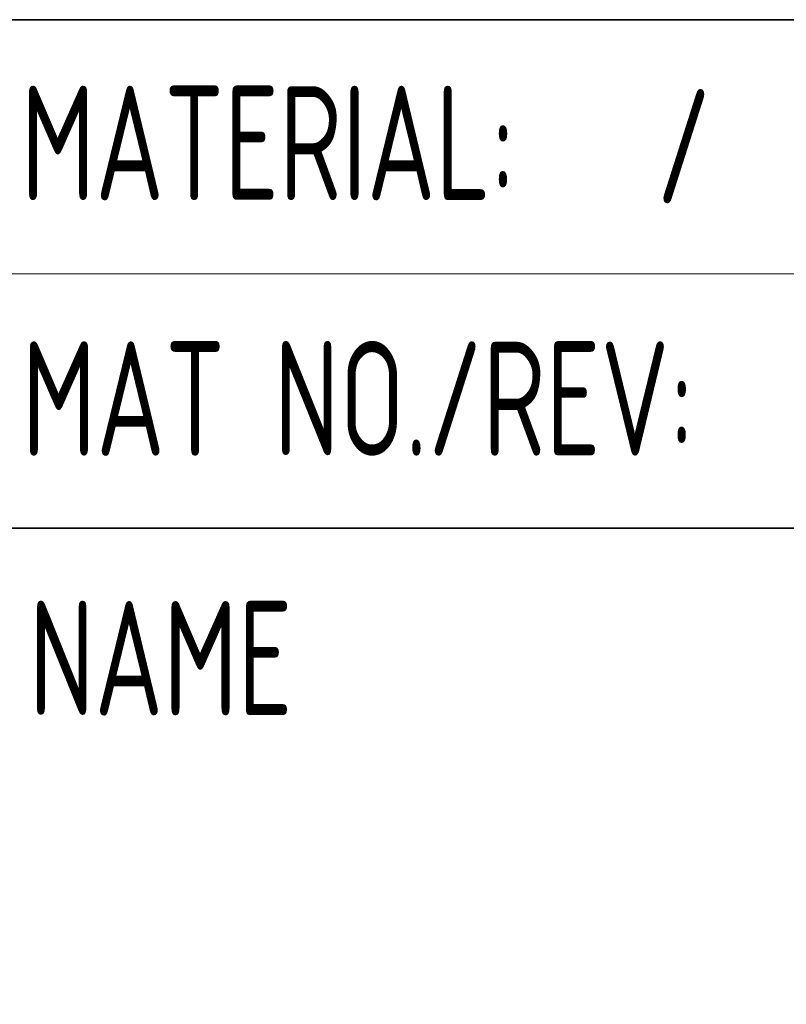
# Model space of a CAD drawing. Header units: millimetres. Extents: x 6 to 292, y 5 to 204.
# Tile 17 of 24: x 195 to 207, y 19 to 34. Entities that reach past the tile are written whole.
import ezdxf
from ezdxf.entities.mleader import LeaderData, LeaderLine
from ezdxf.math import Vec2, Vec3

# ---------------------------------------------------------------- set-up
doc = ezdxf.new("R2010")
doc.units = ezdxf.units.MM
for name, color, linetype in [('Default', 7, 'Continuous'), ('TEXT', 7, 'Continuous'), ('细实线', 7, 'Continuous'), ('轮廓线', 7, 'Continuous')]:
    doc.layers.add(name, color=color, linetype=linetype)
doc.styles.add('SEACAD_Solid_Edge_ANSI', font='seans.ttf')

# ---------------------------------------------------------------- blocks, each defined once
blk = doc.blocks.new('_DOT')
at = {"color": 0}
blk.add_line((0, 0), (-1, 0), dxfattribs=at)
at = {"color": 0, "const_width": 0.333}
blk.add_lwpolyline([(-0.1665, 0, 1), (0.1665, 0, 1)], format="xyb", close=True, dxfattribs=at)

msp = doc.modelspace()

# ---------------------------------------------------------------- linework, layer by layer
at = {"layer": '细实线', "color": 7, "linetype": 'Continuous', "lineweight": 13}
msp.add_line((195, 30), (287, 30), dxfattribs=at)
at = {"layer": '轮廓线', "color": 7, "linetype": 'Continuous', "lineweight": 35}
for p, q in [((167, 34), (287, 34)), ((167, 26), (287, 26))]:
    msp.add_line(p, q, dxfattribs=at)

# ---------------------------------------------------------------- texts
at = {"layer": 'TEXT', "char_height": 1.8, "style": 'SEACAD_Solid_Edge_ANSI'}
for s, insert, width, attachment_point in [('{\\fSolid Edge ANSI|b0||i0||c0|p34;\\C7;\\H1.8;\\W0.7;MATERIAL:}', (195.208, 32.059), 10.53366, 4), ('{\\fSolid Edge ANSI|b0||i0||c0|p34;\\C7;\\H1.8;\\W0.7;MAT NO./REV:}', (195.222, 28.037), 13.35265, 4), ('{\\fSolid Edge ANSI|b0||i0||c0|p34;\\C7;\\H1.8;\\W0.7;NAME}', (195.334, 23.048), 6.49396, 7)]:
    msp.add_mtext(s, dxfattribs=dict(at, insert=insert, width=width, attachment_point=attachment_point))

# ---------------------------------------------------------------- leaders
at = {"layer": 'Default', "color": 7, "linetype": 'Continuous', "lineweight": 13}
ml = msp.add_multileader_mtext('Standard', dxfattribs=at)
ml.set_content('{\\pxsm0.9;\\fSolid Edge ANSI|b0||i0||c0|p34;\\W0.7;/\\P}', color=256)
ml.set_leader_properties()
ml.set_arrow_properties(name='DOT')
ml.build(insert=Vec2(0, 0))
ml.multileader.update_dxf_attribs({"leader_type": 0, "dogleg_length": 0, "arrow_head_size": 1.8})
ctx = ml.context
ctx.base_point, ctx.char_height, ctx.arrow_head_size, ctx.landing_gap_size = Vec3(203.205, 32.007), 1.8, 1.8, 0.63
ctx.mtext.insert = Vec3(205.205, 32.91)
ml = msp.add_multileader_mtext('Standard', dxfattribs=at)
ml.set_content('{\\pxsm0.9;\\fSolid Edge ANSI|b0||i0||c0|p34;\\W0.7;2022.08.17\\P}', color=256)
ml.set_leader_properties()
ml.set_arrow_properties(name='DOT')
ml.build(insert=Vec2(0, 0))
ml.multileader.update_dxf_attribs({"leader_type": 0, "dogleg_length": 0, "arrow_head_size": 1.8})
ctx = ml.context
ctx.base_point, ctx.char_height, ctx.arrow_head_size, ctx.landing_gap_size = Vec3(182.168, 24), 1.8, 1.8, 0.63
ctx.mtext.insert = Vec3(184.168, 24.908)
ml = msp.add_multileader_mtext('Standard', dxfattribs=at)
ml.set_content('{\\pxsm0.9;\\fSolid Edge ANSI|b0||i0||c0|p34;\\W0.7;2022.08.17\\P}', color=256)
ml.set_leader_properties()
ml.set_arrow_properties(name='DOT')
ml.build(insert=Vec2(0, 0))
ml.multileader.update_dxf_attribs({"leader_type": 0, "dogleg_length": 0, "arrow_head_size": 1.8})
ctx = ml.context
ctx.base_point, ctx.char_height, ctx.arrow_head_size, ctx.landing_gap_size = Vec3(182.161, 19.911), 1.8, 1.8, 0.63
ctx.mtext.insert = Vec3(184.161, 20.819)

doc.saveas('drawing.dxf')
